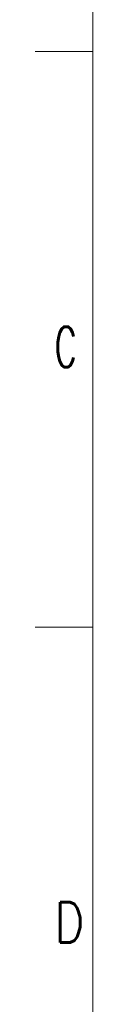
# Model space of a CAD drawing. Header units: inches. Extents: x 0 to 23760, y -13 to 16800.
# Tile 63 of 217: x 0 to 200, y 9089 to 12511. Entities that reach past the tile are written whole.
import ezdxf

# ---------------------------------------------------------------- set-up
doc = ezdxf.new("R2010")
doc.units = ezdxf.units.IN
doc.layers.add('210', color=7, linetype='Continuous', true_color=0xffffff)
doc.styles.add('latin_extended', font='simplex.shx')

msp = doc.modelspace()

# ---------------------------------------------------------------- linework, layer by layer
at = {"layer": '210', "color": 7, "linetype": 'Continuous', "lineweight": 18}
for p, q in [((200, 200), (200, 16600)), ((200, 12400), (0, 12400)), ((200, 10400), (0, 10400))]:
    msp.add_line(p, q, dxfattribs=at)

# ---------------------------------------------------------------- texts
at = {"layer": '210', "color": 211, "linetype": 'Continuous', "lineweight": 18, "char_height": 140, "attachment_point": 7, "line_spacing_factor": 0.963855, "style": 'latin_extended'}
for s, insert in [('\\W0.6125;C', (67.11, 11303.644)), ('\\W0.8203;D', (67.11, 9303.644))]:
    msp.add_mtext(s, dxfattribs=dict(at, insert=insert))

doc.saveas('drawing.dxf')
